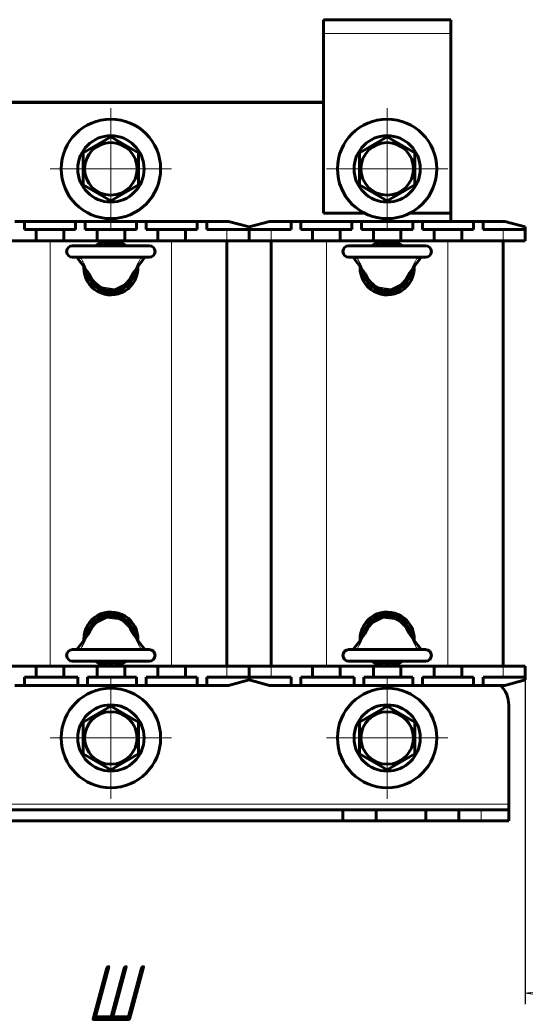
# Model space of a CAD drawing. Header units: millimetres. Extents: x 0 to 420, y 0 to 594.
# Tile 2 of 5: x 102 to 194, y 109 to 287. Entities that reach past the tile are written whole.
import ezdxf

# ---------------------------------------------------------------- set-up
doc = ezdxf.new("R2010")
doc.units = ezdxf.units.MM
for name, pattern in [('K5LT_AXLED', [19.5, 15, -1.5, 1.5, -1.5]), ('K5LT_BASIC', [0]), ('K5LT_THIN', [0])]:
    doc.linetypes.add(name, pattern=pattern)
doc.layers.add('Системный слой', color=7, linetype='Continuous')
doc.styles.add('KDIMTEXTSTYLE', font='GOST_AU.SHX', dxfattribs={"width": 0.96, "oblique": 15, "height": 5})
doc.dimstyles.new('KDIMSTYLE (1.00)', dxfattribs={"dimtxt": 5, "dimasz": 1, "dimexe": 2, "dimexo": 0, "dimgap": 1, "dimtad": 1, "dimtxsty": 'KDIMTEXTSTYLE', "dimsah": 1, "dimcen": 0, "dimdle": 1, "dimadec": 0, "dimazin": 0, "dimtfac": 0.667, "dimtmove": 0, "dimatfit": 3, "dimfxl": 1, "dimtvp": 1, "dimtolj": 1, "dimtzin": 0, "dimarcsym": 0})

# ---------------------------------------------------------------- blocks, each defined once
blk = doc.blocks.new('U0')
at = {"layer": 'Системный слой', "color": 150, "linetype": 'K5LT_BASIC', "lineweight": 60, "true_color": 0x0080ff}
for p, q in [((157.93, 169.87), (160.43, 169.87)), ((166.43, 169.87), (171.43, 169.87)), ((177.43, 169.87), (179.93, 169.87))]:
    blk.add_line(p, q, dxfattribs=at)
blk = doc.blocks.new('U1')
at = {"layer": 'Системный слой', "color": 150, "linetype": 'K5LT_BASIC', "lineweight": 60, "true_color": 0x0080ff}
for p, q in [((157.93, 246.87), (160.43, 246.87)), ((166.43, 246.87), (171.43, 246.87)), ((177.43, 246.87), (179.93, 246.87))]:
    blk.add_line(p, q, dxfattribs=at)
blk = doc.blocks.new('U2')
at = {"layer": 'Системный слой', "color": 150, "linetype": 'K5LT_BASIC', "lineweight": 60, "true_color": 0x0080ff}
for p, q in [((107.93, 169.87), (110.43, 169.87)), ((116.43, 169.87), (121.43, 169.87)), ((127.43, 169.87), (129.93, 169.87))]:
    blk.add_line(p, q, dxfattribs=at)
blk = doc.blocks.new('U3')
at = {"layer": 'Системный слой', "color": 150, "linetype": 'K5LT_BASIC', "lineweight": 60, "true_color": 0x0080ff}
for p, q in [((107.93, 246.87), (110.43, 246.87)), ((116.43, 246.87), (121.43, 246.87)), ((127.43, 246.87), (129.93, 246.87))]:
    blk.add_line(p, q, dxfattribs=at)
blk = doc.blocks.new('U7')
at = {"layer": 'Системный слой', "color": 150, "linetype": 'K5LT_BASIC', "lineweight": 60, "true_color": 0x0080ff}
for p, q in [((157.43, 251.87), (164.81, 251.87)), ((173.06, 251.87), (180.43, 251.87))]:
    blk.add_line(p, q, dxfattribs=at)
blk = doc.blocks.new('U8')
at = {"layer": 'Системный слой', "color": 150, "linetype": 'K5LT_BASIC', "lineweight": 60, "true_color": 0x0080ff}
for p, q in [((162.78, 243.87), (163.4, 243.06)), ((163.4, 243.06), (164.02, 242.2)), ((164.02, 242.2), (164.66, 241.31))]:
    blk.add_line(p, q, dxfattribs=at)
blk = doc.blocks.new('U9')
at = {"layer": 'Системный слой', "color": 150, "linetype": 'K5LT_BASIC', "lineweight": 60, "true_color": 0x0080ff}
for p, q in [((174.46, 243.06), (173.84, 242.2)), ((175.09, 243.87), (174.46, 243.06)), ((173.84, 242.2), (173.21, 241.31))]:
    blk.add_line(p, q, dxfattribs=at)
blk = doc.blocks.new('U10')
at = {"layer": 'Системный слой', "color": 7, "linetype": 'K5LT_THIN', "lineweight": 18}
for p, q in [((167.15, 238.51), (165.42, 240.05)), ((171.87, 239.31), (169.61, 238.17)), ((172.44, 240.05), (171.87, 239.31)), ((169.61, 238.17), (167.15, 238.51))]:
    blk.add_line(p, q, dxfattribs=at)
for centre, start, end in [((168.05, 241.51), 207.521, 209.0666), ((169.82, 241.51), 330.9338, 332.4786)]:
    blk.add_arc(centre, 3, start, end, dxfattribs=at)
blk = doc.blocks.new('U11')
at = {"layer": 'Системный слой', "color": 150, "linetype": 'K5LT_BASIC', "lineweight": 60, "true_color": 0x0080ff}
for p, q in [((112.78, 243.87), (113.4, 243.06)), ((113.4, 243.06), (114.02, 242.2)), ((114.02, 242.2), (114.66, 241.31))]:
    blk.add_line(p, q, dxfattribs=at)
blk = doc.blocks.new('U12')
at = {"layer": 'Системный слой', "color": 150, "linetype": 'K5LT_BASIC', "lineweight": 60, "true_color": 0x0080ff}
for p, q in [((124.46, 243.06), (123.84, 242.2)), ((125.09, 243.87), (124.46, 243.06)), ((123.84, 242.2), (123.21, 241.31))]:
    blk.add_line(p, q, dxfattribs=at)
blk = doc.blocks.new('U13')
at = {"layer": 'Системный слой', "color": 7, "linetype": 'K5LT_THIN', "lineweight": 18}
for p, q in [((117.15, 238.51), (115.42, 240.05)), ((121.87, 239.31), (119.61, 238.17)), ((122.44, 240.05), (121.87, 239.31)), ((119.61, 238.17), (117.15, 238.51))]:
    blk.add_line(p, q, dxfattribs=at)
for centre, start, end in [((118.05, 241.51), 207.521, 209.0666), ((119.82, 241.51), 330.9338, 332.4786)]:
    blk.add_arc(centre, 3, start, end, dxfattribs=at)
blk = doc.blocks.new('U17')
at = {"layer": 'Системный слой', "color": 150, "linetype": 'K5LT_BASIC', "lineweight": 60, "true_color": 0x0080ff}
for start, end in [(54.7187, 125.2813), (180, 2.4479), (177.5521, 180)]:
    blk.add_arc((168.93, 241.97), 4.9, start, end, dxfattribs=at)
blk = doc.blocks.new('U18')
at = {"layer": 'Системный слой', "color": 150, "linetype": 'K5LT_BASIC', "lineweight": 60, "true_color": 0x0080ff}
for start, end in [(357.5521, 180), (180, 182.4479), (234.7187, 305.2813)]:
    blk.add_arc((168.93, 174.77), 4.9, start, end, dxfattribs=at)
blk = doc.blocks.new('U19')
at = {"layer": 'Системный слой', "color": 150, "linetype": 'K5LT_BASIC', "lineweight": 60, "true_color": 0x0080ff}
for start, end in [(7.0448, 172.9551), (245.38, 294.62)]:
    blk.add_arc((168.93, 174.77), 4.4, start, end, dxfattribs=at)
blk = doc.blocks.new('U20')
at = {"layer": 'Системный слой', "color": 150, "linetype": 'K5LT_BASIC', "lineweight": 60, "true_color": 0x0080ff}
for start, end in [(65.38, 114.62), (187.0448, 352.9551)]:
    blk.add_arc((168.93, 241.97), 4.4, start, end, dxfattribs=at)
blk = doc.blocks.new('U21')
at = {"layer": 'Системный слой', "color": 150, "linetype": 'K5LT_BASIC', "lineweight": 60, "true_color": 0x0080ff}
for start, end in [(54.7187, 125.2813), (180, 2.4479), (177.5521, 180)]:
    blk.add_arc((118.93, 241.97), 4.9, start, end, dxfattribs=at)
blk = doc.blocks.new('U22')
at = {"layer": 'Системный слой', "color": 150, "linetype": 'K5LT_BASIC', "lineweight": 60, "true_color": 0x0080ff}
for start, end in [(357.5521, 180), (180, 182.4479), (234.7187, 305.2813)]:
    blk.add_arc((118.93, 174.77), 4.9, start, end, dxfattribs=at)
blk = doc.blocks.new('U23')
at = {"layer": 'Системный слой', "color": 150, "linetype": 'K5LT_BASIC', "lineweight": 60, "true_color": 0x0080ff}
for start, end in [(7.0448, 172.9551), (245.38, 294.62)]:
    blk.add_arc((118.93, 174.77), 4.4, start, end, dxfattribs=at)
blk = doc.blocks.new('U24')
at = {"layer": 'Системный слой', "color": 150, "linetype": 'K5LT_BASIC', "lineweight": 60, "true_color": 0x0080ff}
for start, end in [(65.38, 114.62), (187.0448, 352.9551)]:
    blk.add_arc((118.93, 241.97), 4.4, start, end, dxfattribs=at)
blk = doc.blocks.new('U29')
at = {"layer": 'Системный слой', "color": 150, "linetype": 'K5LT_BASIC', "lineweight": 60, "true_color": 0x0080ff}
for p, q in [((173.84, 174.54), (173.21, 175.44)), ((174.46, 173.69), (173.84, 174.54)), ((175.09, 172.87), (174.46, 173.69))]:
    blk.add_line(p, q, dxfattribs=at)
blk = doc.blocks.new('U30')
at = {"layer": 'Системный слой', "color": 150, "linetype": 'K5LT_BASIC', "lineweight": 60, "true_color": 0x0080ff}
for p, q in [((164.02, 174.54), (164.66, 175.44)), ((162.78, 172.87), (163.4, 173.69)), ((163.4, 173.69), (164.02, 174.54))]:
    blk.add_line(p, q, dxfattribs=at)
blk = doc.blocks.new('U31')
at = {"layer": 'Системный слой', "color": 7, "linetype": 'K5LT_THIN', "lineweight": 18}
for p, q in [((165.99, 177.43), (168.25, 178.57)), ((168.25, 178.57), (170.72, 178.23)), ((170.72, 178.23), (172.44, 176.69)), ((165.42, 176.69), (165.99, 177.43))]:
    blk.add_line(p, q, dxfattribs=at)
for centre, start, end in [((168.05, 175.23), 150.9338, 152.4786), ((169.82, 175.23), 27.521, 29.0666)]:
    blk.add_arc(centre, 3, start, end, dxfattribs=at)
blk = doc.blocks.new('U32')
at = {"layer": 'Системный слой', "color": 150, "linetype": 'K5LT_BASIC', "lineweight": 60, "true_color": 0x0080ff}
for p, q in [((123.84, 174.54), (123.21, 175.44)), ((124.46, 173.69), (123.84, 174.54)), ((125.09, 172.87), (124.46, 173.69))]:
    blk.add_line(p, q, dxfattribs=at)
blk = doc.blocks.new('U33')
at = {"layer": 'Системный слой', "color": 150, "linetype": 'K5LT_BASIC', "lineweight": 60, "true_color": 0x0080ff}
for p, q in [((114.02, 174.54), (114.66, 175.44)), ((112.78, 172.87), (113.4, 173.69)), ((113.4, 173.69), (114.02, 174.54))]:
    blk.add_line(p, q, dxfattribs=at)
blk = doc.blocks.new('U34')
at = {"layer": 'Системный слой', "color": 7, "linetype": 'K5LT_THIN', "lineweight": 18}
for p, q in [((115.99, 177.43), (118.25, 178.57)), ((118.25, 178.57), (120.72, 178.23)), ((120.72, 178.23), (122.44, 176.69)), ((115.42, 176.69), (115.99, 177.43))]:
    blk.add_line(p, q, dxfattribs=at)
for centre, start, end in [((118.05, 175.23), 150.9338, 152.4786), ((119.82, 175.23), 27.521, 29.0666)]:
    blk.add_arc(centre, 3, start, end, dxfattribs=at)
blk = doc.blocks.new('KDIMARROW_01')
at = {"layer": 'Системный слой'}
blk.add_hatch(color=0, dxfattribs=at).paths.add_polyline_path([(-7, -0.92), (0, 0), (-7, 0.92), (-6.3, 0)])
at = {"layer": 'Системный слой', "color": 0, "linetype": 'K5LT_THIN', "lineweight": 18}
for p, q in [((-6.3, 0), (-7, 0.92)), ((-7, 0.92), (0, 0)), ((0, 0), (-7, -0.92)), ((-7, -0.92), (-6.3, 0)), ((0, 0), (-1, 0))]:
    blk.add_line(p, q, dxfattribs=at)
blk = doc.blocks.new('U40')
at = {"layer": 'Системный слой', "color": 30, "linetype": 'K5LT_AXLED', "lineweight": 18, "true_color": 0xff8000}
for q in [(118.93, 167.87), (107.93, 156.87), (129.93, 156.87), (118.93, 145.87)]:
    blk.add_line((118.93, 156.87), q, dxfattribs=at)
blk = doc.blocks.new('U41')
at = {"layer": 'Системный слой', "color": 30, "linetype": 'K5LT_AXLED', "lineweight": 18, "true_color": 0xff8000}
for q in [(118.93, 270.87), (107.93, 259.87), (129.93, 259.87), (118.93, 248.87)]:
    blk.add_line((118.93, 259.87), q, dxfattribs=at)
blk = doc.blocks.new('U42')
at = {"layer": 'Системный слой', "color": 30, "linetype": 'K5LT_AXLED', "lineweight": 18, "true_color": 0xff8000}
for q in [(168.93, 167.87), (157.93, 156.87), (179.93, 156.87), (168.93, 145.87)]:
    blk.add_line((168.93, 156.87), q, dxfattribs=at)
blk = doc.blocks.new('U43')
at = {"layer": 'Системный слой', "color": 30, "linetype": 'K5LT_AXLED', "lineweight": 18, "true_color": 0xff8000}
for q in [(168.93, 270.87), (157.93, 259.87), (179.93, 259.87), (168.93, 248.87)]:
    blk.add_line((168.93, 259.87), q, dxfattribs=at)

msp = doc.modelspace()

# ---------------------------------------------------------------- linework, layer by layer
at = {"layer": 'Системный слой', "color": 150, "linetype": 'K5LT_BASIC', "lineweight": 60, "true_color": 0x0080ff}
for p, q in [((157.434, 286.872), (157.434, 284.372)), ((157.434, 286.872), (180.434, 286.872)), ((180.434, 284.372), (180.434, 286.872)), ((157.434, 284.372), (157.434, 251.872)), ((180.434, 251.872), (180.434, 284.372)), ((80.434, 271.972), (157.434, 271.972)), ((157.434, 271.872), (80.434, 271.872)), ((113.934, 262.759), (118.934, 265.646)), ((118.934, 265.646), (123.934, 262.759)), ((163.934, 262.759), (168.934, 265.646)), ((168.934, 265.646), (173.934, 262.759)), ((113.934, 256.985), (113.934, 262.759)), ((123.934, 262.759), (123.934, 256.985)), ((163.934, 256.985), (163.934, 262.759)), ((173.934, 262.759), (173.934, 256.985)), ((118.934, 254.099), (113.934, 256.985)), ((123.934, 256.985), (118.934, 254.099)), ((168.934, 254.099), (163.934, 256.985)), ((173.934, 256.985), (168.934, 254.099)), ((180.434, 250.372), (180.434, 251.872)), ((101.559, 250.372), (103.309, 250.372)), ((103.309, 248.872), (103.309, 250.372)), ((103.309, 250.372), (112.559, 250.372)), ((112.559, 248.872), (112.559, 250.372)), ((112.559, 250.372), (114.309, 250.372)), ((114.309, 250.372), (123.559, 250.372)), ((114.309, 248.872), (114.309, 250.372)), ((123.559, 248.872), (123.559, 250.372)), ((123.559, 250.372), (125.309, 250.372)), ((125.309, 250.372), (134.559, 250.372)), ((125.309, 248.872), (125.309, 250.372)), ((134.559, 250.372), (136.309, 250.372)), ((134.559, 248.872), (134.559, 250.372)), ((136.309, 250.372), (140.202, 250.372)), ((136.309, 248.872), (136.309, 250.372)), ((143.934, 249.372), (140.202, 250.372)), ((147.666, 250.372), (143.934, 249.372)), ((147.666, 250.372), (151.559, 250.372)), ((151.559, 250.372), (153.309, 250.372)), ((151.559, 248.872), (151.559, 250.372)), ((153.309, 248.872), (153.309, 250.372)), ((153.309, 250.372), (162.559, 250.372)), ((162.559, 248.872), (162.559, 250.372)), ((162.559, 250.372), (164.309, 250.372)), ((164.309, 250.372), (173.559, 250.372)), ((164.309, 248.872), (164.309, 250.372)), ((173.559, 248.872), (173.559, 250.372)), ((173.559, 250.372), (175.309, 250.372)), ((175.309, 250.372), (184.559, 250.372)), ((175.309, 248.872), (175.309, 250.372)), ((184.559, 250.372), (186.309, 250.372)), ((184.559, 248.872), (184.559, 250.372)), ((186.309, 250.372), (190.202, 250.372)), ((186.309, 248.872), (186.309, 250.372)), ((193.934, 249.372), (190.202, 250.372)), ((103.309, 248.872), (105.434, 248.872)), ((105.434, 248.872), (105.434, 246.872)), ((107.934, 248.872), (105.434, 248.872)), ((110.434, 248.872), (107.934, 248.872)), ((110.434, 246.872), (110.434, 248.872)), ((110.434, 248.872), (112.559, 248.872)), ((114.309, 248.872), (116.434, 248.872)), ((118.934, 248.872), (116.434, 248.872)), ((116.434, 248.872), (116.434, 246.872)), ((121.434, 248.872), (118.934, 248.872)), ((121.434, 246.872), (121.434, 248.872)), ((121.434, 248.872), (123.559, 248.872)), ((125.309, 248.872), (127.434, 248.872)), ((127.434, 248.872), (127.434, 246.872)), ((129.934, 248.872), (127.434, 248.872)), ((132.434, 248.872), (129.934, 248.872)), ((132.434, 246.872), (132.434, 248.872)), ((132.434, 248.872), (134.559, 248.872)), ((136.309, 248.872), (139.934, 248.872)), ((139.934, 248.872), (143.934, 248.872)), ((143.934, 248.872), (143.934, 249.372)), ((143.934, 248.872), (143.934, 249.372)), ((143.934, 248.872), (147.934, 248.872)), ((143.934, 246.872), (143.934, 248.872)), ((143.934, 246.872), (143.934, 248.872)), ((147.934, 248.872), (151.559, 248.872)), ((153.309, 248.872), (155.434, 248.872)), ((155.434, 248.872), (155.434, 246.872)), ((157.934, 248.872), (155.434, 248.872)), ((160.434, 248.872), (157.934, 248.872)), ((160.434, 246.872), (160.434, 248.872)), ((160.434, 248.872), (162.559, 248.872)), ((164.309, 248.872), (166.434, 248.872)), ((168.934, 248.872), (166.434, 248.872)), ((166.434, 248.872), (166.434, 246.872)), ((171.434, 248.872), (168.934, 248.872)), ((171.434, 246.872), (171.434, 248.872)), ((171.434, 248.872), (173.559, 248.872)), ((175.309, 248.872), (177.434, 248.872)), ((177.434, 248.872), (177.434, 246.872)), ((179.934, 248.872), (177.434, 248.872)), ((182.434, 248.872), (179.934, 248.872)), ((182.434, 246.872), (182.434, 248.872)), ((182.434, 248.872), (184.559, 248.872)), ((186.309, 248.872), (189.934, 248.872)), ((189.934, 248.872), (193.934, 248.872)), ((193.934, 248.872), (193.934, 249.372)), ((193.934, 246.872), (193.934, 248.872)), ((97.934, 246.872), (105.434, 246.872)), ((105.434, 246.872), (107.934, 246.872)), ((110.434, 246.872), (116.434, 246.872)), ((125.884, 245.972), (111.984, 245.972)), ((121.434, 246.872), (127.434, 246.872)), ((129.934, 246.872), (132.434, 246.872)), ((132.434, 246.872), (139.934, 246.872)), ((139.934, 246.872), (143.934, 246.872)), ((139.934, 169.872), (139.934, 246.872)), ((143.934, 246.872), (147.934, 246.872)), ((147.934, 169.872), (147.934, 246.872)), ((147.934, 246.872), (155.434, 246.872)), ((155.434, 246.872), (157.934, 246.872)), ((160.434, 246.872), (166.434, 246.872)), ((175.884, 245.972), (161.984, 245.972)), ((171.434, 246.872), (177.434, 246.872)), ((179.934, 246.872), (182.434, 246.872)), ((182.434, 246.872), (189.934, 246.872)), ((189.934, 246.872), (193.934, 246.872)), ((189.934, 169.872), (189.934, 246.872)), ((125.884, 243.872), (111.984, 243.872)), ((175.884, 243.872), (161.984, 243.872)), ((111.984, 172.872), (125.884, 172.872)), ((161.984, 172.872), (175.884, 172.872)), ((105.434, 169.872), (97.934, 169.872)), ((105.434, 169.872), (105.434, 167.872)), ((105.434, 169.872), (107.934, 169.872)), ((110.434, 167.872), (110.434, 169.872)), ((116.434, 169.872), (110.434, 169.872)), ((111.984, 170.772), (125.884, 170.772)), ((116.434, 169.872), (116.434, 167.872)), ((121.434, 167.872), (121.434, 169.872)), ((127.434, 169.872), (121.434, 169.872)), ((127.434, 169.872), (127.434, 167.872)), ((129.934, 169.872), (132.434, 169.872)), ((132.434, 167.872), (132.434, 169.872)), ((139.934, 169.872), (132.434, 169.872)), ((143.934, 169.872), (139.934, 169.872)), ((147.934, 169.872), (143.934, 169.872)), ((143.934, 169.872), (143.934, 167.872)), ((143.934, 169.872), (143.934, 167.872)), ((155.434, 169.872), (147.934, 169.872)), ((155.434, 169.872), (155.434, 167.872)), ((155.434, 169.872), (157.934, 169.872)), ((160.434, 167.872), (160.434, 169.872)), ((166.434, 169.872), (160.434, 169.872)), ((161.984, 170.772), (175.884, 170.772)), ((166.434, 169.872), (166.434, 167.872)), ((171.434, 167.872), (171.434, 169.872)), ((177.434, 169.872), (171.434, 169.872)), ((177.434, 169.872), (177.434, 167.872)), ((179.934, 169.872), (182.434, 169.872)), ((182.434, 167.872), (182.434, 169.872)), ((189.934, 169.872), (182.434, 169.872)), ((193.934, 169.872), (189.934, 169.872)), ((193.934, 169.872), (193.934, 167.872)), ((103.309, 167.872), (103.309, 166.372)), ((105.434, 167.872), (103.309, 167.872)), ((105.434, 167.872), (107.934, 167.872)), ((107.934, 167.872), (110.434, 167.872)), ((112.934, 167.872), (110.434, 167.872)), ((112.934, 167.872), (112.934, 166.372)), ((114.684, 167.872), (114.684, 166.372)), ((116.434, 167.872), (114.684, 167.872)), ((116.434, 167.872), (118.934, 167.872)), ((118.934, 167.872), (121.434, 167.872)), ((123.559, 167.872), (121.434, 167.872)), ((123.559, 167.872), (123.559, 166.372)), ((125.309, 167.872), (125.309, 166.372)), ((127.434, 167.872), (125.309, 167.872)), ((127.434, 167.872), (129.934, 167.872)), ((129.934, 167.872), (132.434, 167.872)), ((134.559, 167.872), (132.434, 167.872)), ((134.559, 167.872), (134.559, 166.372)), ((136.309, 167.872), (136.309, 166.372)), ((139.934, 167.872), (136.309, 167.872)), ((143.934, 167.872), (139.934, 167.872)), ((143.934, 167.872), (143.934, 167.372)), ((147.934, 167.872), (143.934, 167.872)), ((143.934, 167.872), (143.934, 167.372)), ((151.559, 167.872), (147.934, 167.872)), ((151.559, 167.872), (151.559, 166.372)), ((153.309, 167.872), (153.309, 166.372)), ((155.434, 167.872), (153.309, 167.872)), ((155.434, 167.872), (157.934, 167.872)), ((157.934, 167.872), (160.434, 167.872)), ((162.934, 167.872), (160.434, 167.872)), ((162.934, 167.872), (162.934, 166.372)), ((164.684, 167.872), (164.684, 166.372)), ((166.434, 167.872), (164.684, 167.872)), ((166.434, 167.872), (168.934, 167.872)), ((168.934, 167.872), (171.434, 167.872)), ((173.559, 167.872), (171.434, 167.872)), ((173.559, 167.872), (173.559, 166.372)), ((175.309, 167.872), (175.309, 166.372)), ((177.434, 167.872), (175.309, 167.872)), ((177.434, 167.872), (179.934, 167.872)), ((179.934, 167.872), (182.434, 167.872)), ((184.559, 167.872), (182.434, 167.872)), ((184.559, 167.872), (184.559, 166.372)), ((186.309, 167.872), (186.309, 166.372)), ((189.934, 167.872), (186.309, 167.872)), ((193.934, 167.872), (189.934, 167.872)), ((193.934, 167.872), (193.934, 167.372)), ((103.309, 166.372), (101.559, 166.372)), ((112.934, 166.372), (103.309, 166.372)), ((114.684, 166.372), (112.934, 166.372)), ((123.559, 166.372), (114.684, 166.372)), ((125.309, 166.372), (123.559, 166.372)), ((134.559, 166.372), (125.309, 166.372)), ((136.309, 166.372), (134.559, 166.372)), ((140.202, 166.372), (136.309, 166.372)), ((140.202, 166.372), (143.934, 167.372)), ((143.934, 167.372), (147.666, 166.372)), ((151.559, 166.372), (147.666, 166.372)), ((153.309, 166.372), (151.559, 166.372)), ((162.934, 166.372), (153.309, 166.372)), ((164.684, 166.372), (162.934, 166.372)), ((173.559, 166.372), (164.684, 166.372)), ((175.309, 166.372), (173.559, 166.372)), ((184.559, 166.372), (175.309, 166.372)), ((186.309, 166.372), (184.559, 166.372)), ((190.202, 166.372), (186.309, 166.372)), ((190.202, 166.372), (193.934, 167.372)), ((113.934, 159.759), (118.934, 162.646)), ((118.934, 162.646), (123.934, 159.759)), ((163.934, 159.759), (168.934, 162.646)), ((168.934, 162.646), (173.934, 159.759)), ((190.934, 144.872), (190.934, 162.872)), ((113.934, 153.985), (113.934, 159.759)), ((123.934, 159.759), (123.934, 153.985)), ((163.934, 153.985), (163.934, 159.759)), ((173.934, 159.759), (173.934, 153.985)), ((118.934, 151.099), (113.934, 153.985)), ((123.934, 153.985), (118.934, 151.099)), ((168.934, 151.099), (163.934, 153.985)), ((173.934, 153.985), (168.934, 151.099)), ((190.934, 143.872), (190.934, 144.872)), ((76.934, 143.872), (160.934, 143.872)), ((160.934, 141.872), (160.934, 143.872)), ((160.934, 143.872), (166.934, 143.872)), ((166.934, 143.872), (175.934, 143.872)), ((166.934, 141.872), (166.934, 143.872)), ((175.934, 143.872), (181.934, 143.872)), ((175.934, 141.872), (175.934, 143.872)), ((181.934, 143.872), (185.934, 143.872)), ((181.934, 141.872), (181.934, 143.872)), ((185.934, 143.872), (190.934, 143.872)), ((190.934, 141.872), (190.934, 143.872)), ((76.934, 141.872), (160.934, 141.872)), ((160.934, 141.872), (166.934, 141.872)), ((166.934, 141.872), (175.934, 141.872)), ((175.934, 141.872), (181.934, 141.872)), ((181.934, 141.872), (185.934, 141.872)), ((185.934, 141.872), (190.934, 141.872))]:
    msp.add_line(p, q, dxfattribs=at)
at = {"layer": 'Системный слой', "color": 7, "linetype": 'K5LT_THIN', "lineweight": 18}
for p, q in [((180.434, 284.372), (157.434, 284.372)), ((139.934, 246.872), (139.934, 248.872)), ((147.934, 246.872), (147.934, 248.872)), ((189.934, 246.872), (189.934, 248.872)), ((107.934, 169.872), (107.934, 246.872)), ((129.934, 169.872), (129.934, 246.872)), ((157.934, 169.872), (157.934, 246.872)), ((179.934, 169.872), (179.934, 246.872)), ((139.934, 169.872), (139.934, 167.872)), ((147.934, 169.872), (147.934, 167.872)), ((189.934, 169.872), (189.934, 167.872)), ((190.934, 144.872), (46.934, 144.872)), ((185.934, 141.872), (185.934, 143.872))]:
    msp.add_line(p, q, dxfattribs=at)
at = {"layer": 'Системный слой', "color": 150, "linetype": 'K5LT_BASIC', "lineweight": 60, "true_color": 0x0080ff}
for centre, radius in [((118.934, 259.872), 9), ((168.934, 259.872), 9), ((118.934, 259.872), 6), ((168.934, 259.872), 6), ((118.934, 259.872), 4.75), ((168.934, 259.872), 4.75), ((118.934, 156.872), 9), ((168.934, 156.872), 9), ((118.934, 156.872), 6), ((168.934, 156.872), 6), ((118.934, 156.872), 4.75), ((168.934, 156.872), 4.75)]:
    msp.add_circle(centre, radius, dxfattribs=at)
for centre, radius, start, end in [((111.984, 244.922), 1.05, 90, 270), ((125.884, 244.922), 1.05, 270, 90), ((161.984, 244.922), 1.05, 90, 270), ((175.884, 244.922), 1.05, 270, 90), ((118.05, 241.512), 3.003, 207.52103, 209.06656), ((118.934, 241.972), 4, 207.52081, 332.47918), ((119.816, 241.512), 3.005, 330.93377, 332.47862), ((168.05, 241.512), 3.003, 207.52103, 209.06656), ((168.934, 241.972), 4, 207.52081, 332.47918), ((169.816, 241.512), 3.005, 330.93377, 332.47862), ((118.934, 174.772), 4, 27.52081, 152.47918), ((168.934, 174.772), 4, 27.52081, 152.47918), ((118.051, 175.232), 3.005, 150.93377, 152.47862), ((119.818, 175.233), 3.003, 27.52103, 29.06656), ((168.051, 175.232), 3.005, 150.93377, 152.47862), ((169.818, 175.233), 3.003, 27.52103, 29.06656), ((111.984, 171.822), 1.05, 90, 270), ((125.884, 171.822), 1.05, 270, 90), ((161.984, 171.822), 1.05, 90, 270), ((175.884, 171.822), 1.05, 270, 90), ((185.934, 162.872), 5, 0, 44.427)]:
    msp.add_arc(centre, radius, start, end, dxfattribs=at)
for points, knots in [([(113.456, 243.797), (113.444, 243.817), (113.422, 243.847), (113.393, 243.868), (113.377, 243.872), (113.371, 243.872)], [0, 0, 0, 0, 2.4967269, 4.4966787, 6, 6, 6, 6]), ([(124.411, 243.797), (124.423, 243.817), (124.446, 243.847), (124.474, 243.868), (124.49, 243.872), (124.496, 243.872)], [0, 0, 0, 0, 2.4967265, 4.4966783, 6, 6, 6, 6]), ([(163.456, 243.797), (163.444, 243.817), (163.422, 243.847), (163.393, 243.868), (163.377, 243.872), (163.371, 243.872)], [0, 0, 0, 0, 2.4967269, 4.4966787, 6, 6, 6, 6]), ([(174.411, 243.797), (174.423, 243.817), (174.446, 243.847), (174.474, 243.868), (174.49, 243.872), (174.496, 243.872)], [0, 0, 0, 0, 2.4967265, 4.4966783, 6, 6, 6, 6]), ([(115.386, 240.124), (115.307, 240.275), (115.225, 240.424), (115.053, 240.719), (114.963, 240.864), (114.86, 241.018), (114.853, 241.029), (114.827, 241.068), (114.808, 241.095), (114.773, 241.147), (114.755, 241.171), (114.722, 241.218), (114.706, 241.24), (114.68, 241.277), (114.669, 241.292), (114.658, 241.306)], [0, 0, 0, 0, 3.6, 3.6, 7.2, 7.2, 7.4863589, 7.4863589, 8.1780284, 8.1780284, 8.8068189, 8.8068189, 9.3784465, 9.3784465, 9.7592588, 9.7592588, 9.7592588, 9.7592588]), ([(122.481, 240.124), (122.516, 240.191), (122.552, 240.259), (122.653, 240.442), (122.719, 240.558), (122.876, 240.819), (122.969, 240.963), (123.081, 241.127), (123.097, 241.15), (123.135, 241.204), (123.157, 241.235), (123.189, 241.279), (123.199, 241.293), (123.209, 241.306)], [0, 0, 0, 0, 1.6102903, 1.6102903, 4.4282984, 4.4282984, 8.0282984, 8.0282984, 8.6097173, 8.6097173, 9.406986, 9.406986, 9.7593349, 9.7593349, 9.7593349, 9.7593349]), ([(165.386, 240.124), (165.307, 240.275), (165.225, 240.424), (165.053, 240.719), (164.963, 240.864), (164.86, 241.018), (164.853, 241.029), (164.827, 241.068), (164.808, 241.095), (164.773, 241.147), (164.755, 241.171), (164.722, 241.218), (164.706, 241.24), (164.68, 241.277), (164.669, 241.292), (164.658, 241.306)], [0, 0, 0, 0, 3.6, 3.6, 7.2, 7.2, 7.4863589, 7.4863589, 8.1780284, 8.1780284, 8.8068189, 8.8068189, 9.3784465, 9.3784465, 9.7592588, 9.7592588, 9.7592588, 9.7592588]), ([(172.481, 240.124), (172.516, 240.191), (172.552, 240.259), (172.653, 240.442), (172.719, 240.558), (172.876, 240.819), (172.969, 240.963), (173.081, 241.127), (173.097, 241.15), (173.135, 241.204), (173.157, 241.235), (173.189, 241.279), (173.199, 241.293), (173.209, 241.306)], [0, 0, 0, 0, 1.6102903, 1.6102903, 4.4282984, 4.4282984, 8.0282984, 8.0282984, 8.6097173, 8.6097173, 9.406986, 9.406986, 9.7593349, 9.7593349, 9.7593349, 9.7593349]), ([(115.386, 176.62), (115.351, 176.553), (115.315, 176.486), (115.214, 176.302), (115.148, 176.186), (114.991, 175.925), (114.899, 175.781), (114.786, 175.617), (114.77, 175.594), (114.732, 175.541), (114.71, 175.51), (114.678, 175.465), (114.668, 175.452), (114.658, 175.438)], [0, 0, 0, 0, 1.6102903, 1.6102903, 4.4282984, 4.4282984, 8.0282984, 8.0282984, 8.6097173, 8.6097173, 9.406986, 9.406986, 9.7593349, 9.7593349, 9.7593349, 9.7593349]), ([(122.481, 176.62), (122.56, 176.469), (122.642, 176.32), (122.814, 176.026), (122.905, 175.88), (123.007, 175.727), (123.015, 175.715), (123.04, 175.677), (123.059, 175.649), (123.095, 175.598), (123.112, 175.573), (123.145, 175.526), (123.161, 175.504), (123.187, 175.467), (123.198, 175.453), (123.209, 175.438)], [0, 0, 0, 0, 3.6, 3.6, 7.2, 7.2, 7.4863589, 7.4863589, 8.1780284, 8.1780284, 8.8068189, 8.8068189, 9.3784465, 9.3784465, 9.7592588, 9.7592588, 9.7592588, 9.7592588]), ([(165.386, 176.62), (165.351, 176.553), (165.315, 176.486), (165.214, 176.302), (165.148, 176.186), (164.991, 175.925), (164.899, 175.781), (164.786, 175.617), (164.77, 175.594), (164.732, 175.541), (164.71, 175.51), (164.678, 175.465), (164.668, 175.452), (164.658, 175.438)], [0, 0, 0, 0, 1.6102903, 1.6102903, 4.4282984, 4.4282984, 8.0282984, 8.0282984, 8.6097173, 8.6097173, 9.406986, 9.406986, 9.7593349, 9.7593349, 9.7593349, 9.7593349]), ([(172.481, 176.62), (172.56, 176.469), (172.642, 176.32), (172.814, 176.026), (172.905, 175.88), (173.007, 175.727), (173.015, 175.715), (173.04, 175.677), (173.059, 175.649), (173.095, 175.598), (173.112, 175.573), (173.145, 175.526), (173.161, 175.504), (173.187, 175.467), (173.198, 175.453), (173.209, 175.438)], [0, 0, 0, 0, 3.6, 3.6, 7.2, 7.2, 7.4863589, 7.4863589, 8.1780284, 8.1780284, 8.8068189, 8.8068189, 9.3784465, 9.3784465, 9.7592588, 9.7592588, 9.7592588, 9.7592588]), ([(113.456, 172.947), (113.444, 172.927), (113.422, 172.897), (113.393, 172.876), (113.377, 172.872), (113.371, 172.872)], [0, 0, 0, 0, 2.4967265, 4.4966783, 6, 6, 6, 6]), ([(124.411, 172.947), (124.423, 172.927), (124.446, 172.897), (124.474, 172.876), (124.49, 172.872), (124.496, 172.872)], [0, 0, 0, 0, 2.4967269, 4.4966787, 6, 6, 6, 6]), ([(163.456, 172.947), (163.444, 172.927), (163.422, 172.897), (163.393, 172.876), (163.377, 172.872), (163.371, 172.872)], [0, 0, 0, 0, 2.4967265, 4.4966783, 6, 6, 6, 6]), ([(174.411, 172.947), (174.423, 172.927), (174.446, 172.897), (174.474, 172.876), (174.49, 172.872), (174.496, 172.872)], [0, 0, 0, 0, 2.4967269, 4.4966787, 6, 6, 6, 6])]:
    msp.add_open_spline(points, degree=3, knots=knots, dxfattribs=at)
at = {"layer": 'Системный слой', "color": 7, "linetype": 'K5LT_THIN', "lineweight": 18}
for points, knots in [([(113.456, 243.797), (113.546, 243.65), (113.711, 243.373), (113.917, 242.993), (114.067, 242.702), (114.164, 242.502), (114.226, 242.368), (114.271, 242.269), (114.308, 242.187), (114.339, 242.114), (114.369, 242.044), (114.397, 241.976), (114.425, 241.908), (114.45, 241.846), (114.473, 241.787), (114.494, 241.732), (114.515, 241.677), (114.533, 241.629), (114.548, 241.585), (114.563, 241.544), (114.577, 241.504), (114.59, 241.467), (114.606, 241.421), (114.623, 241.377), (114.638, 241.34), (114.649, 241.32), (114.656, 241.31), (114.658, 241.306)], [0, 0, 0, 0, 4.6245081, 8.6500092, 11.6814488, 13.5780064, 14.8287163, 15.828633, 16.6561683, 17.4212949, 18.1167836, 18.885156, 19.6268035, 20.3408161, 20.9470814, 21.6005802, 22.2463034, 22.8474749, 23.3487218, 23.8710496, 24.3924837, 24.9179131, 25.3894807, 26.451759, 27.1143308, 27.6559944, 28, 28, 28, 28]), ([(124.411, 243.797), (123.972, 243.787), (123.146, 243.769), (121.956, 243.749), (119.97, 243.726), (117.99, 243.725), (116.027, 243.748), (114.799, 243.768), (113.955, 243.786), (113.456, 243.797)], [0, 0, 0, 0, 1.2013402, 2.2627918, 3.2597433, 6.6388614, 7.6867363, 8.635352, 10, 10, 10, 10]), ([(124.411, 243.797), (124.353, 243.702), (124.247, 243.524), (124.103, 243.275), (123.992, 243.069), (123.902, 242.9), (123.832, 242.763), (123.773, 242.644), (123.723, 242.542), (123.68, 242.451), (123.641, 242.368), (123.603, 242.284), (123.565, 242.199), (123.527, 242.113), (123.494, 242.034), (123.465, 241.964), (123.438, 241.899), (123.414, 241.838), (123.392, 241.782), (123.373, 241.732), (123.356, 241.686), (123.341, 241.645), (123.326, 241.605), (123.312, 241.566), (123.298, 241.527), (123.281, 241.478), (123.265, 241.432), (123.25, 241.391), (123.239, 241.365), (123.23, 241.342), (123.22, 241.323), (123.213, 241.312), (123.209, 241.306)], [0, 0, 0, 0, 3.5188102, 6.5562711, 9.1123828, 10.9977414, 12.6936962, 14.0715148, 15.3206008, 16.3912557, 17.3980618, 18.341019, 19.4658512, 20.5415243, 21.5717845, 22.410625, 23.2390733, 24.0494486, 24.7867771, 25.4675018, 26.095557, 26.6672914, 27.2177647, 27.8148692, 28.3937362, 28.9670203, 30.133094, 30.7652213, 31.3425617, 31.8506812, 32.3962776, 33, 33, 33, 33]), ([(163.456, 243.797), (163.546, 243.65), (163.711, 243.373), (163.917, 242.993), (164.067, 242.702), (164.164, 242.502), (164.226, 242.368), (164.271, 242.269), (164.308, 242.187), (164.339, 242.114), (164.369, 242.044), (164.397, 241.976), (164.425, 241.908), (164.45, 241.846), (164.473, 241.787), (164.494, 241.732), (164.515, 241.677), (164.533, 241.629), (164.548, 241.585), (164.563, 241.544), (164.577, 241.504), (164.59, 241.467), (164.606, 241.421), (164.623, 241.377), (164.638, 241.34), (164.649, 241.32), (164.656, 241.31), (164.658, 241.306)], [0, 0, 0, 0, 4.6245081, 8.6500092, 11.6814488, 13.5780064, 14.8287163, 15.828633, 16.6561683, 17.4212949, 18.1167836, 18.885156, 19.6268035, 20.3408161, 20.9470814, 21.6005802, 22.2463034, 22.8474749, 23.3487218, 23.8710496, 24.3924837, 24.9179131, 25.3894807, 26.451759, 27.1143308, 27.6559944, 28, 28, 28, 28]), ([(174.411, 243.797), (173.972, 243.787), (173.146, 243.769), (171.956, 243.749), (169.97, 243.726), (167.99, 243.725), (166.027, 243.748), (164.799, 243.768), (163.955, 243.786), (163.456, 243.797)], [0, 0, 0, 0, 1.2013402, 2.2627918, 3.2597433, 6.6388614, 7.6867363, 8.635352, 10, 10, 10, 10]), ([(174.411, 243.797), (174.353, 243.702), (174.247, 243.524), (174.103, 243.275), (173.992, 243.069), (173.902, 242.9), (173.832, 242.763), (173.773, 242.644), (173.723, 242.542), (173.68, 242.451), (173.641, 242.368), (173.603, 242.284), (173.565, 242.199), (173.527, 242.113), (173.494, 242.034), (173.465, 241.964), (173.438, 241.899), (173.414, 241.838), (173.392, 241.782), (173.373, 241.732), (173.356, 241.686), (173.341, 241.645), (173.326, 241.605), (173.312, 241.566), (173.298, 241.527), (173.281, 241.478), (173.265, 241.432), (173.25, 241.391), (173.239, 241.365), (173.23, 241.342), (173.22, 241.323), (173.213, 241.312), (173.209, 241.306)], [0, 0, 0, 0, 3.5188102, 6.5562711, 9.1123828, 10.9977414, 12.6936962, 14.0715148, 15.3206008, 16.3912557, 17.3980618, 18.341019, 19.4658512, 20.5415243, 21.5717845, 22.410625, 23.2390733, 24.0494486, 24.7867771, 25.4675018, 26.095557, 26.6672914, 27.2177647, 27.8148692, 28.3937362, 28.9670203, 30.133094, 30.7652213, 31.3425617, 31.8506812, 32.3962776, 33, 33, 33, 33]), ([(113.456, 172.947), (113.514, 173.042), (113.62, 173.22), (113.764, 173.469), (113.875, 173.675), (113.965, 173.844), (114.036, 173.981), (114.095, 174.1), (114.144, 174.202), (114.188, 174.293), (114.226, 174.376), (114.264, 174.46), (114.302, 174.545), (114.34, 174.632), (114.373, 174.71), (114.402, 174.781), (114.429, 174.845), (114.453, 174.906), (114.475, 174.962), (114.494, 175.012), (114.511, 175.058), (114.527, 175.099), (114.541, 175.139), (114.555, 175.178), (114.569, 175.217), (114.587, 175.266), (114.602, 175.312), (114.618, 175.353), (114.628, 175.38), (114.638, 175.402), (114.647, 175.421), (114.654, 175.433), (114.658, 175.438)], [0, 0, 0, 0, 3.5188102, 6.5562711, 9.1123828, 10.9977414, 12.6936962, 14.0715148, 15.3206008, 16.3912557, 17.3980618, 18.341019, 19.4658512, 20.5415243, 21.5717845, 22.410625, 23.2390733, 24.0494486, 24.7867771, 25.4675018, 26.095557, 26.6672914, 27.2177647, 27.8148692, 28.3937362, 28.9670203, 30.133094, 30.7652213, 31.3425617, 31.8506812, 32.3962776, 33, 33, 33, 33]), ([(124.411, 172.947), (124.321, 173.094), (124.157, 173.372), (123.95, 173.751), (123.8, 174.042), (123.704, 174.242), (123.641, 174.376), (123.596, 174.475), (123.559, 174.558), (123.528, 174.63), (123.498, 174.7), (123.47, 174.768), (123.442, 174.836), (123.417, 174.899), (123.394, 174.957), (123.373, 175.013), (123.353, 175.067), (123.335, 175.115), (123.319, 175.159), (123.304, 175.2), (123.29, 175.24), (123.277, 175.277), (123.261, 175.323), (123.244, 175.367), (123.229, 175.404), (123.218, 175.424), (123.212, 175.434), (123.209, 175.438)], [0, 0, 0, 0, 4.6245081, 8.6500092, 11.6814488, 13.5780064, 14.8287163, 15.828633, 16.6561683, 17.4212949, 18.1167836, 18.885156, 19.6268035, 20.3408161, 20.9470814, 21.6005802, 22.2463034, 22.8474749, 23.3487218, 23.8710496, 24.3924837, 24.9179131, 25.3894807, 26.451759, 27.1143308, 27.6559944, 28, 28, 28, 28]), ([(163.456, 172.947), (163.514, 173.042), (163.62, 173.22), (163.764, 173.469), (163.875, 173.675), (163.965, 173.844), (164.036, 173.981), (164.095, 174.1), (164.144, 174.202), (164.188, 174.293), (164.226, 174.376), (164.264, 174.46), (164.302, 174.545), (164.34, 174.632), (164.373, 174.71), (164.402, 174.781), (164.429, 174.845), (164.453, 174.906), (164.475, 174.962), (164.494, 175.012), (164.511, 175.058), (164.527, 175.099), (164.541, 175.139), (164.555, 175.178), (164.569, 175.217), (164.587, 175.266), (164.602, 175.312), (164.618, 175.353), (164.628, 175.38), (164.638, 175.402), (164.647, 175.421), (164.654, 175.433), (164.658, 175.438)], [0, 0, 0, 0, 3.5188102, 6.5562711, 9.1123828, 10.9977414, 12.6936962, 14.0715148, 15.3206008, 16.3912557, 17.3980618, 18.341019, 19.4658512, 20.5415243, 21.5717845, 22.410625, 23.2390733, 24.0494486, 24.7867771, 25.4675018, 26.095557, 26.6672914, 27.2177647, 27.8148692, 28.3937362, 28.9670203, 30.133094, 30.7652213, 31.3425617, 31.8506812, 32.3962776, 33, 33, 33, 33]), ([(174.411, 172.947), (174.321, 173.094), (174.157, 173.372), (173.95, 173.751), (173.8, 174.042), (173.704, 174.242), (173.641, 174.376), (173.596, 174.475), (173.559, 174.558), (173.528, 174.63), (173.498, 174.7), (173.47, 174.768), (173.442, 174.836), (173.417, 174.899), (173.394, 174.957), (173.373, 175.013), (173.353, 175.067), (173.335, 175.115), (173.319, 175.159), (173.304, 175.2), (173.29, 175.24), (173.277, 175.277), (173.261, 175.323), (173.244, 175.367), (173.229, 175.404), (173.218, 175.424), (173.212, 175.434), (173.209, 175.438)], [0, 0, 0, 0, 4.6245081, 8.6500092, 11.6814488, 13.5780064, 14.8287163, 15.828633, 16.6561683, 17.4212949, 18.1167836, 18.885156, 19.6268035, 20.3408161, 20.9470814, 21.6005802, 22.2463034, 22.8474749, 23.3487218, 23.8710496, 24.3924837, 24.9179131, 25.3894807, 26.451759, 27.1143308, 27.6559944, 28, 28, 28, 28]), ([(113.456, 172.947), (113.895, 172.957), (114.721, 172.975), (115.912, 172.995), (117.897, 173.018), (119.878, 173.019), (121.84, 172.997), (123.068, 172.977), (123.913, 172.959), (124.411, 172.947)], [0, 0, 0, 0, 1.2013402, 2.2627918, 3.2597433, 6.6388614, 7.6867363, 8.635352, 10, 10, 10, 10]), ([(163.456, 172.947), (163.895, 172.957), (164.721, 172.975), (165.912, 172.995), (167.897, 173.018), (169.878, 173.019), (171.84, 172.997), (173.068, 172.977), (173.913, 172.959), (174.411, 172.947)], [0, 0, 0, 0, 1.2013402, 2.2627918, 3.2597433, 6.6388614, 7.6867363, 8.635352, 10, 10, 10, 10])]:
    msp.add_open_spline(points, degree=3, knots=knots, dxfattribs=at)

# ---------------------------------------------------------------- block references
at = {"layer": 'Системный слой'}
for name in ['U41', 'U43', 'U7', 'U3', 'U21', 'U24', 'U1', 'U17', 'U20', 'U11', 'U12', 'U8', 'U9', 'U13', 'U10', 'U22', 'U23', 'U34', 'U18', 'U19', 'U31', 'U33', 'U32', 'U30', 'U29', 'U2', 'U0', 'U40', 'U42']:
    msp.add_blockref(name, (0, 0), dxfattribs=at)

# ---------------------------------------------------------------- dimensions: what is measured, and where the dimension line sits
at = {"layer": 'Системный слой', "color": 7}
msp.add_linear_dim(base=(43.934, 110.672), p1=(193.934, 168.872), p2=(43.934, 168.872), location=(118.934, 110.672), text='\\H10.0;\\W0.965;\\Q15;\\H10.0;\\W0.965;\\Q15;\\Q15;Ш', dimstyle='KDIMSTYLE (1.00)', override={"dimexo": 0, "dimblk1": 'KDIMARROW_01', "dimblk2": 'KDIMARROW_01', "dimse1": 0, "dimse2": 0, "dimclrt": 7, "dimtolj": 1}, dxfattribs=at).render()

doc.saveas('drawing.dxf')
